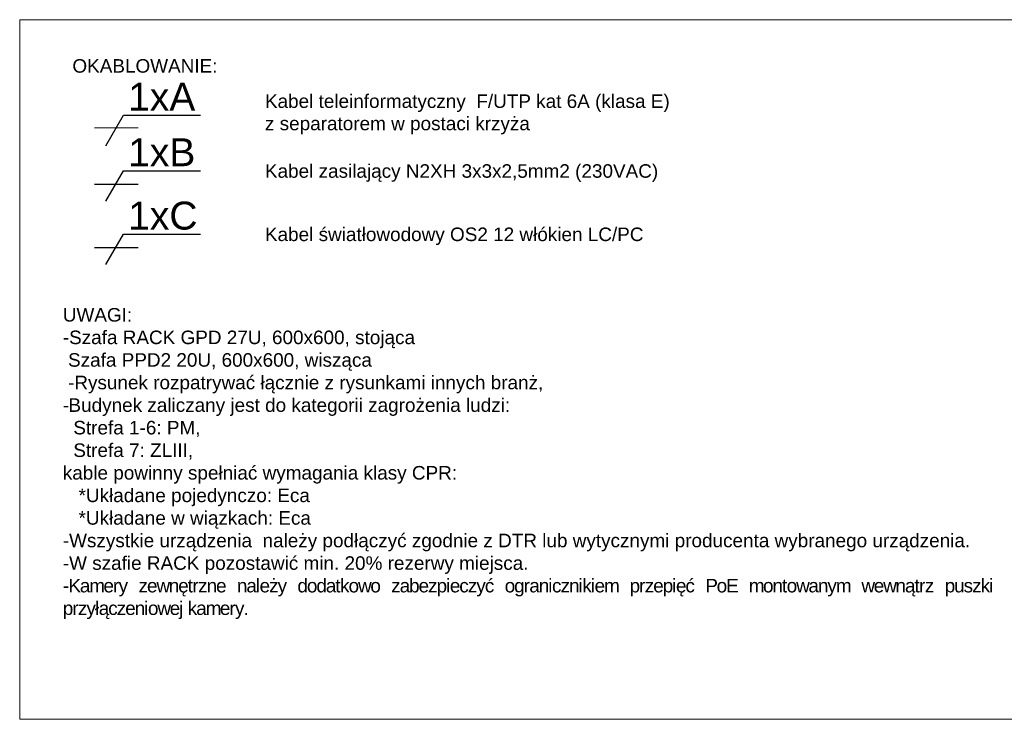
# Model space of a CAD drawing. Header units: millimetres. Extents: x 83969 to 164243, y -22860 to 4849.
# Tile 43 of 116: x 163402 to 163453, y -21468 to -21431. Entities that reach past the tile are written whole.
import ezdxf

# ---------------------------------------------------------------- set-up
doc = ezdxf.new("R2010")
doc.units = ezdxf.units.MM
doc.layers.get('0').update_dxf_attribs({"color": 251, "lineweight": 0})
for name, color, linetype in [('! PT Instalacja niskoprądowa', 1, 'Continuous'), ('! PT Opisy Legenda 2', 7, 'Continuous'), ('! PT Teletechnika', 3, 'Continuous'), ('00 CCTV IP - MIWI', 10, 'Continuous')]:
    doc.layers.add(name, color=color, linetype=linetype)
doc.styles.add('Arial', font='arial.ttf')
doc.styles.get("Standard").update_dxf_attribs({"font": 'arial.ttf'})

msp = doc.modelspace()

# ---------------------------------------------------------------- linework, layer by layer
at = {"layer": '! PT Instalacja niskoprądowa'}
msp.add_lwpolyline([(163406.295, -21439.96), (163408.552, -21439.96)], dxfattribs=at)
at = {"layer": '! PT Teletechnika', "color": 4}
msp.add_lwpolyline([(163406.295, -21443.234), (163408.552, -21443.234)], dxfattribs=at)
msp.add_lwpolyline([(163402.425, -21431.458), (163456.253, -21431.458), (163456.253, -21467.631), (163402.425, -21467.631)], close=True)
at = {"color": 6}
msp.add_lwpolyline([(163406.295, -21437.053), (163408.552, -21437.053)], dxfattribs=at)
at = {"layer": '00 CCTV IP - MIWI', "color": 1}
for p, q in [((163406.876, -21437.975), (163407.789, -21436.394)), ((163407.789, -21436.394), (163411.775, -21436.394)), ((163406.876, -21440.847), (163407.789, -21439.265)), ((163407.789, -21439.265), (163411.775, -21439.265)), ((163406.876, -21444.12), (163407.789, -21442.539)), ((163407.789, -21442.539), (163411.775, -21442.539))]:
    msp.add_line(p, q, dxfattribs=at)

# ---------------------------------------------------------------- texts
at = {"layer": '! PT Opisy Legenda 2', "style": 'Arial'}
for s, p in [('OKABLOWANIE:', (163405.15, -21434.197)), ('Kabel teleinformatyczny  F/UTP kat 6A (klasa E) ', (163415.102, -21436.021)), ('z separatorem w postaci krzyża', (163415.102, -21437.175)), ('Kabel zasilający N2XH 3x3x2,5mm2 (230VAC)', (163415.102, -21439.631)), ('Kabel światłowodowy OS2 12 włókien LC/PC', (163415.102, -21442.905))]:
    msp.add_text(s, height=0.7, dxfattribs=at).set_placement(p)
at = {"layer": '! PT Opisy Legenda 2', "insert": (163404.653, -21446.366), "char_height": 0.7, "width": 47.93157, "attachment_point": 1, "style": 'Arial'}
msp.add_mtext('UWAGI:\\P\\pxqj;-Szafa RACK GPD 27U, 600x600, stojąca\\P Szafa PPD2 20U, 600x600, wisząca\\P -Rysunek rozpatrywać łącznie z rysunkami innych branż,\\P{\\T0.9;-}Budynek zaliczany jest do kategorii zagrożenia ludzi:\\P  Strefa 1-6: PM,\\P  Strefa 7: ZLIII, \\Pkable powinny spełniać wymagania klasy CPR: \\P   *Układane pojedynczo: Eca\\P   *Układane w wiązkach: Eca\\P-Wszystkie urządzenia  należy podłączyć zgodnie z DTR lub wytycznymi producenta wybranego urządzenia.\\P-W szafie RACK pozostawić min. 20% rezerwy miejsca.\\P{\\T0.9;-Kamery zewnętrzne należy dodatkowo zabezpieczyć ogranicznikiem przepięć PoE montowanym wewnątrz puszki przyłączeniowej kamery.\\P\\P\\pq*;}\\P   ', dxfattribs=at)
at = {"layer": '00 CCTV IP - MIWI', "color": 1, "char_height": 1.4436, "attachment_point": 1}
for s, heights, insert in [('1xA', [-2.071], (163408.029, -21434.72)), ('1xB', [-2.071], (163408.029, -21437.591)), ('1xC', [0], (163408.029, -21440.865))]:
    msp.add_mtext_dynamic_manual_height_columns(s, width=0.17565, gutter_width=0.005, heights=heights, dxfattribs=dict(at, insert=insert))

doc.saveas('drawing.dxf')
